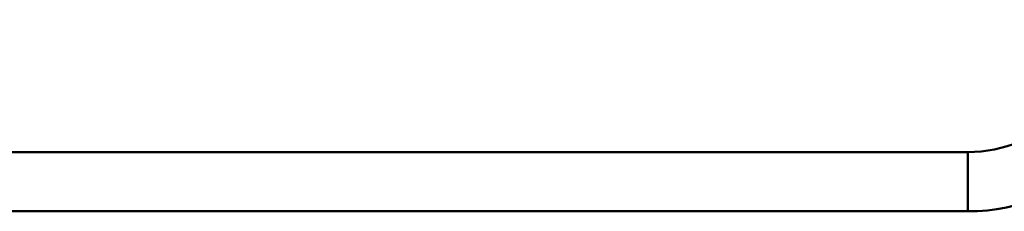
# Model space of a CAD drawing. Header units: millimetres. Extents: x 20 to 833, y 20 to 574.
# Tile 18 of 21: x 637 to 733, y 258 to 277. Entities that reach past the tile are written whole.
import ezdxf

# ---------------------------------------------------------------- set-up
doc = ezdxf.new("R2010")
doc.units = ezdxf.units.MM
doc.header["$LTSCALE"] = 2
doc.layers.add('Sichtbare Kanten(DIN)', color=7, linetype='Continuous', lineweight=50)
doc.layers.add('Sichtbare tangentiale Kanten(DIN)', color=7, linetype='Continuous', lineweight=50)

msp = doc.modelspace()

# ---------------------------------------------------------------- linework, layer by layer
at = {"layer": 'Sichtbare Kanten(DIN)'}
for p, q in [((729.492, 263.656), (563.492, 263.656)), ((729.492, 257.85), (563.492, 257.85))]:
    msp.add_line(p, q, dxfattribs=at)
for radius in [13.003, 18.809]:
    msp.add_arc((729.492, 276.659), radius, 270, 0, dxfattribs=at)
at = {"layer": 'Sichtbare tangentiale Kanten(DIN)'}
msp.add_line((729.492, 257.85), (729.492, 263.656), dxfattribs=at)

doc.saveas('drawing.dxf')
